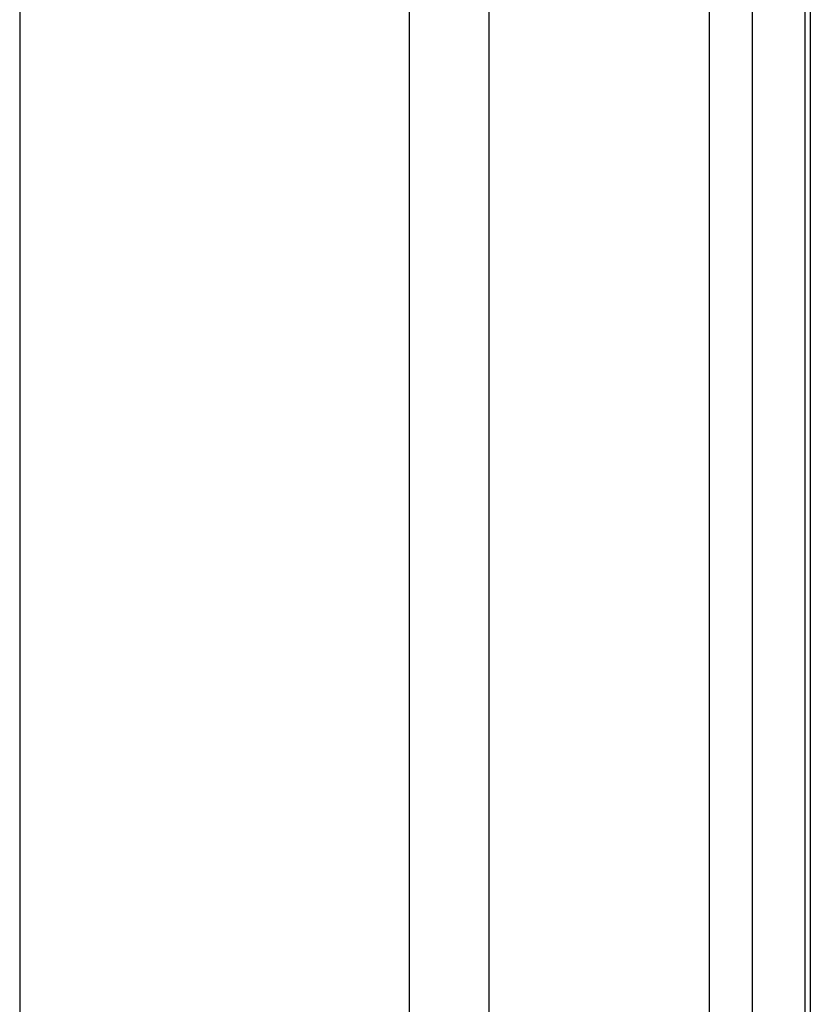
# Model space of a CAD drawing. Header units: millimetres. Extents: x 20 to 26560, y 40 to 17955.
# Tile 31 of 90: x 10017 to 10119, y 5301 to 5427. Entities that reach past the tile are written whole.
import ezdxf

# ---------------------------------------------------------------- set-up
doc = ezdxf.new("R2010")
doc.units = ezdxf.units.MM
doc.header["$LTSCALE"] = 2

msp = doc.modelspace()

# ---------------------------------------------------------------- linework, layer by layer
at = {"color": 8, "linetype": 'Continuous', "lineweight": 25}
for p, q in [((10017.24, 7324.96), (10017.24, 1576.96)), ((10067.15, 1576.96), (10067.15, 7324.96)), ((10077.35, 7324.96), (10077.35, 1576.96)), ((10105.6, 1576.96), (10105.6, 7324.96)), ((10111.06, 7324.96), (10111.06, 1576.96)), ((10117.86, 1576.96), (10117.86, 5794.52))]:
    msp.add_line(p, q, dxfattribs=at)
at = {"color": 7, "linetype": 'Continuous', "lineweight": 25}
for p, q in [((10117.87, 1576.96), (10117.87, 5794.52)), ((10118.51, 5793.94), (10118.51, 5181.77))]:
    msp.add_line(p, q, dxfattribs=at)

doc.saveas('drawing.dxf')
